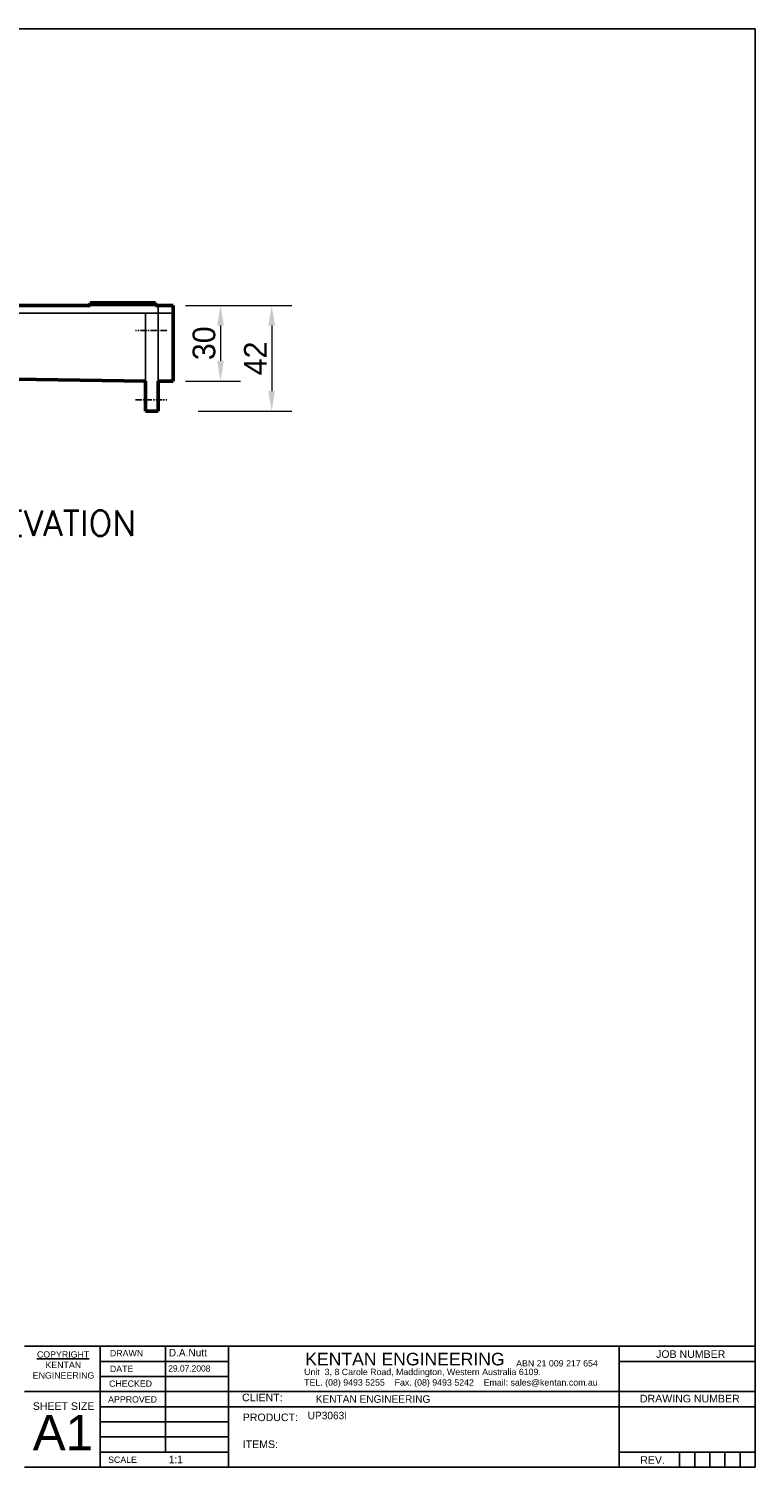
# Model space of a CAD drawing. Header units: millimetres. Extents: x 1143 to 1944, y -296 to 274.
# Tile 2 of 2: x 1656 to 1944, y -296 to 274. Entities that reach past the tile are written whole.
import ezdxf

# ---------------------------------------------------------------- set-up
doc = ezdxf.new("R2010")
doc.units = ezdxf.units.MM
doc.header["$MEASUREMENT"] = 0
doc.linetypes.add('CENTERX2', pattern=[4, 2.5, -0.5, 0.5, -0.5])
for name, color, linetype in [('Centre Line', 4, 'Continuous'), ('Dimensions', 1, 'Continuous'), ('Plug', 7, 'Continuous'), ('Sub-Chassis', 7, 'Continuous')]:
    doc.layers.add(name, color=color, linetype=linetype)
doc.styles.add('Annotative', font='txt.shx')
doc.dimstyles.new('Annotative', dxfattribs={"dimscale": 0, "dimtxt": 9, "dimasz": 8, "dimexe": 8, "dimexo": 5, "dimgap": 2, "dimtad": 1, "dimdsep": 46, "dimtxsty": 'Standard', "dimcen": 0, "dimclrd": 1, "dimclre": 1, "dimclrt": 1, "dimadec": 0, "dimazin": 0, "dimtfac": 1, "dimtofl": 0, "dimtmove": 0, "dimatfit": 3, "dimfxl": 1, "dimtolj": 1, "dimtzin": 0, "dimlwd": 5, "dimlwe": 5, "dimarcsym": 0})

# ---------------------------------------------------------------- blocks, each defined once
blk = doc.blocks.new('*D6')
at = {"layer": 'Defpoints', "color": 0, "linetype": 'Continuous', "transparency": 16777216}
for p in [(1712.82, 164.62), (1712.82, 134.62), (1731.71, 134.62)]:
    blk.add_point(p, dxfattribs=at)
at = {"layer": 'Dimensions', "color": 1, "linetype": 'Continuous', "lineweight": 5, "transparency": 16777216}
for p, q in [((1717.82, 164.62), (1739.71, 164.62)), ((1731.71, 156.62), (1731.71, 142.62)), ((1717.82, 134.62), (1739.71, 134.62))]:
    blk.add_line(p, q, dxfattribs=at)
at = {"layer": 'Dimensions', "color": 1, "linetype": 'Continuous', "transparency": 16777216}
for points in [[(1730.38, 156.62), (1733.05, 156.62), (1731.71, 164.62)], [(1730.38, 142.62), (1733.05, 142.62), (1731.71, 134.62)]]:
    blk.add_solid(points, dxfattribs=at)
at = {"layer": 'Dimensions', "color": 1, "linetype": 'Continuous', "transparency": 16777216, "insert": (1725.21, 149.62), "char_height": 9, "attachment_point": 5, "rotation": 90}
blk.add_mtext('\\A1;30', dxfattribs=at)
blk = doc.blocks.new('*D5')
at = {"layer": 'Defpoints', "color": 0, "linetype": 'Continuous', "transparency": 16777216}
for p in [(1717.82, 164.62), (1717.82, 122.62), (1752.03, 122.62)]:
    blk.add_point(p, dxfattribs=at)
at = {"layer": 'Dimensions', "color": 1, "linetype": 'Continuous', "lineweight": 5, "transparency": 16777216}
for p, q in [((1722.82, 164.62), (1760.03, 164.62)), ((1752.03, 156.62), (1752.03, 130.62)), ((1722.82, 122.62), (1760.03, 122.62))]:
    blk.add_line(p, q, dxfattribs=at)
at = {"layer": 'Dimensions', "color": 1, "linetype": 'Continuous', "transparency": 16777216}
for points in [[(1750.69, 156.62), (1753.36, 156.62), (1752.03, 164.62)], [(1750.69, 130.62), (1753.36, 130.62), (1752.03, 122.62)]]:
    blk.add_solid(points, dxfattribs=at)
at = {"layer": 'Dimensions', "color": 1, "linetype": 'Continuous', "transparency": 16777216, "insert": (1745.53, 143.62), "char_height": 9, "attachment_point": 5, "rotation": 90}
blk.add_mtext('\\A1;42', dxfattribs=at)

msp = doc.modelspace()

# ---------------------------------------------------------------- linework, layer by layer
at = {"linetype": 'Continuous'}
for p, q in [((1943.946, -248.428), (1653.946, -248.428)), ((1889.946, -248.428), (1889.946, -296.428)), ((1943.946, -296.428), (1943.946, -248.428)), ((1653.946, -296.428), (1943.946, -296.428))]:
    msp.add_line(p, q, dxfattribs=at)
at = {"layer": 'Centre Line', "linetype": 'CENTERX2'}
for p, q in [((1710.413, 154.623), (1697.998, 154.623)), ((1697.998, 127.123), (1710.413, 127.123))]:
    msp.add_line(p, q, dxfattribs=at)
at = {"layer": 'Plug', "linetype": 'Continuous', "lineweight": 50}
for p, q in [((1705.956, 165.623), (1679.956, 165.623)), ((1679.956, 165.623), (1679.956, 164.623)), ((1705.956, 164.623), (1705.956, 165.623)), ((1631.956, 164.623), (1679.956, 164.623)), ((1705.956, 164.623), (1712.956, 164.623)), ((1712.956, 164.623), (1712.956, 161.623)), ((1712.956, 161.623), (1712.956, 134.623)), ((1631.956, 135.623), (1701.956, 134.623)), ((1701.956, 122.623), (1701.956, 134.623)), ((1706.956, 134.623), (1706.956, 122.623)), ((1712.956, 134.623), (1706.956, 134.623)), ((1706.956, 122.623), (1701.956, 122.623))]:
    msp.add_line(p, q, dxfattribs=at)
at = {"layer": 'Plug', "linetype": 'Continuous'}
for p, q in [((1705.956, 165.623), (1683.956, 165.623)), ((1683.956, 165.623), (1683.956, 164.623)), ((1705.956, 164.623), (1705.956, 165.623)), ((1712.956, 161.623), (1631.956, 161.623)), ((1679.956, 164.623), (1705.956, 164.623)), ((1701.956, 134.623), (1701.956, 161.623)), ((1706.956, 164.623), (1706.956, 161.623)), ((1706.956, 134.623), (1706.956, 161.623))]:
    msp.add_line(p, q, dxfattribs=at)
at = {"layer": 'Sub-Chassis', "linetype": 'Continuous'}
for p, q in [((1943.946, 274.43), (1143.435, 274.43)), ((1943.946, -296.428), (1943.946, 274.43)), ((1683.946, -248.428), (1683.946, -296.428)), ((1709.946, -248.428), (1709.946, -290.428)), ((1734.946, -248.428), (1734.946, -296.428)), ((1683.946, -254.428), (1734.946, -254.428)), ((1943.946, -254.428), (1889.946, -254.428)), ((1889.946, -254.428), (1889.946, -260.428)), ((1683.946, -260.428), (1734.946, -260.428)), ((1653.946, -266.428), (1889.946, -266.428)), ((1889.946, -272.428), (1889.946, -266.428)), ((1889.946, -266.428), (1943.946, -266.428)), ((1943.946, -266.428), (1943.946, -272.428)), ((1889.946, -272.428), (1683.946, -272.428)), ((1943.946, -272.428), (1889.946, -272.428)), ((1734.946, -278.428), (1683.946, -278.428)), ((1683.946, -278.428), (1683.946, -284.428)), ((1683.946, -284.428), (1734.946, -284.428)), ((1734.946, -290.428), (1683.946, -290.428)), ((1943.946, -290.428), (1889.946, -290.428)), ((1919.946, -290.428), (1913.946, -290.428)), ((1913.946, -290.428), (1913.946, -296.428)), ((1919.946, -296.428), (1919.946, -290.428)), ((1931.946, -290.428), (1925.946, -290.428)), ((1925.946, -290.428), (1925.946, -296.428)), ((1931.946, -296.428), (1931.946, -290.428)), ((1943.946, -290.428), (1937.946, -290.428)), ((1937.946, -290.428), (1937.946, -296.428)), ((1925.946, -296.428), (1919.946, -296.428)), ((1937.946, -296.428), (1931.946, -296.428))]:
    msp.add_line(p, q, dxfattribs=at)

# ---------------------------------------------------------------- texts
at = {"layer": 'Plug', "linetype": 'Continuous', "insert": (1630.059, 83.205), "char_height": 10, "width": 236.60869, "attachment_point": 1, "style": 'Annotative'}
msp.add_mtext('ELEVATION', dxfattribs=at)
at = {"layer": 'Sub-Chassis', "linetype": 'Continuous', "attachment_point": 1, "style": 'Annotative'}
for s, insert, char_height, width in [('\\pi12.207;{\\fSansSerif|b0|i0|c2|p2;\\LCOPYRIGHT\\P\\pi15.598;\\lKENTAN\\P\\pi10.554;ENGINEERING}', (1646.646, -250.415), 2.5, 44.57433), ('{\\fSansSerif|b0|i0|c2|p2;DRAWN}', (1687.824, -249.921), 2.5, 31.33678), ('{\\fSansSerif|b0|i0|c2|p2;KENTAN ENGINEERING}', (1765.325, -251.011), 5, 171.34301), ('{\\fSansSerif|b0|i0|c2|p2;DATE}', (1687.818, -256.152), 2.5, 29.12318), ('{\\fSansSerif|b0|i0|c2|p2;ABN 21 009 217 654}', (1849.052, -253.942), 2.5, 40.89366), ('{\\fSansSerif|b0|i0|c2|p2;CHECKED}', (1687.478, -261.998), 2.5, 29.20907), ('{\\fSansSerif|b0|i0|c2|p2;Unit  3, 8 Carole Road, Maddington, Western Australia 6109.\\PTEL. (08) 9493 5255    Fax. (08) 9493 5242    Email: sales@kentan.com.au}', (1764.906, -257.364), 2.5, 125.0401), ('{\\fSansSerif|b0|i0|c2|p2;APPROVED}', (1687.102, -268.263), 2.5, 32.21772), ('{\\fSansSerif|b0|i0|c2|p2;CLIENT:}', (1740.269, -267.237), 3, 37), ('{\\fSansSerif|b0|i0|c2|p2;DRAWING NUMBER}', (1898.194, -267.688), 3, 49.13486), ('{\\fSansSerif|b0|i0|c2|p2;SHEET SIZE\\P\\H4.6667x;A1}', (1657.211, -270.665), 3, 40.9563), ('{\\fSansSerif|b0|i0|c2|p2;PRODUCT:}', (1740.558, -275.123), 3, 68.27845), ('{\\fSansSerif|b0|i0|c2|p2;ITEMS:}', (1740.558, -285.812), 3, 47.09569), ('{\\fSansSerif|b0|i0|c2|p2;SCALE}', (1687.102, -292.194), 2.5, 32.21772), ('{\\fSansSerif|b0|i0|c2|p2;REV.}', (1898.311, -292.062), 3, 25.67564)]:
    msp.add_mtext(s, dxfattribs=dict(at, insert=insert, char_height=char_height, width=width))
at = {"layer": 'Sub-Chassis', "linetype": 'Continuous', "attachment_point": 1}
for s, insert, char_height, width in [('D.A.Nutt', (1711.178, -249.454), 3, 25), ('29.07.2008', (1710.973, -255.967), 2.5, 25), ('KENTAN ENGINEERING', (1769.521, -267.859), 3, 120.42509), ('UP3063I', (1766.331, -274.4), 3, 123.61479), ('1:1', (1711.188, -291.852), 3, 46.52677)]:
    msp.add_mtext(s, dxfattribs=dict(at, insert=insert, char_height=char_height, width=width))
at = {"layer": 'Sub-Chassis', "linetype": 'Continuous', "insert": (1904.597, -250.02), "char_height": 3, "attachment_point": 1, "style": 'Annotative'}
msp.add_mtext('{\\fSansSerif|b0|i0|c2|p2;JOB NUMBER}', dxfattribs=at)

# ---------------------------------------------------------------- dimensions: what is measured, and where the dimension line sits
at = {"layer": 'Dimensions', "linetype": 'Continuous'}
dim = msp.add_linear_dim(base=(1731.713, 134.623), p1=(1712.819, 164.623), p2=(1712.819, 134.623), angle=90, dimstyle='Annotative', override={"dimscale": 0, "dimtix": 0, "dimtofl": 0, "dimtmove": 0, "dimatfit": 3}, dxfattribs=at)
dim.commit()
dim.dimension.update_dxf_attribs({"geometry": '*D6', "text_midpoint": (1731.713, 149.623), "dimtype": 128})
dim = msp.add_linear_dim(base=(1752.027, 122.623), p1=(1717.819, 164.623), p2=(1717.819, 122.623), angle=90, dimstyle='Annotative', override={"dimscale": 0, "dimtix": 0, "dimtofl": 0, "dimtmove": 0, "dimatfit": 3}, dxfattribs=at)
dim.commit()
dim.dimension.update_dxf_attribs({"geometry": '*D5', "text_midpoint": (1745.527, 143.623)})

doc.saveas('drawing.dxf')
